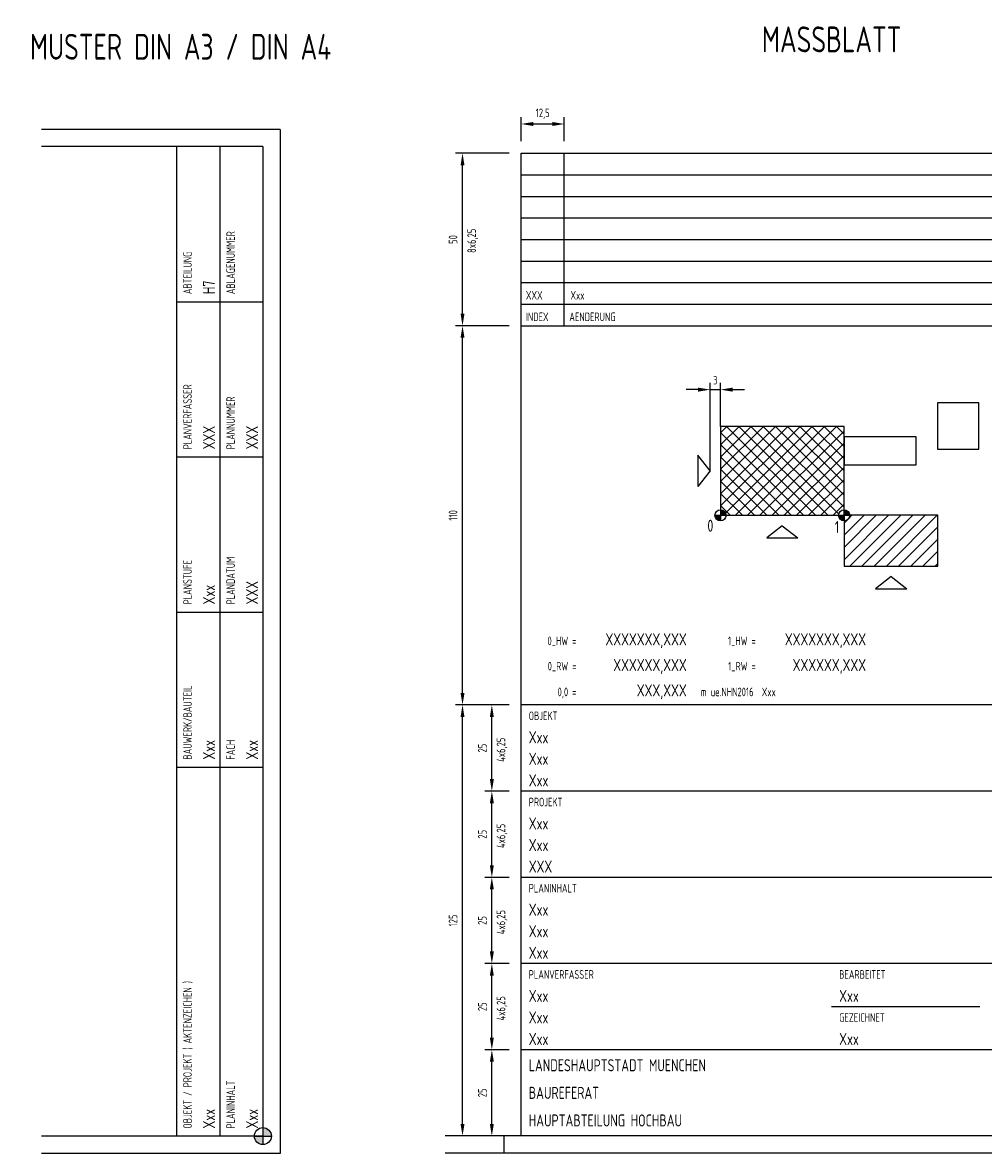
# Model space of a CAD drawing. Extents: x 5350 to 6500, y 9290 to 9979.
# Tile 4 of 5: x 6026 to 6304, y 9651 to 9979. Entities that reach past the tile are written whole.
import ezdxf
from ezdxf.enums import TextEntityAlignment as Align

# ---------------------------------------------------------------- set-up
doc = ezdxf.new("R2010")
doc.units = 0
doc.header["$LTSCALE"] = 0.5
doc.header["$MEASUREMENT"] = 0
doc.layers.get('Defpoints').update_dxf_attribs({"color": 1, "linetype": 'CONTINUOUS'})
for name, color, linetype in [('Z__B', 7, 'CONTINUOUS'), ('Z__T', 7, 'CONTINUOUS'), ('Z_GSF', 7, 'CONTINUOUS'), ('Z_IDX', 7, 'CONTINUOUS'), ('Z_IDX_T', 7, 'CONTINUOUS'), ('Z_LP', 255, 'CONTINUOUS'), ('Z_LP_BER', 255, 'CONTINUOUS'), ('Z_LP_EIN', 255, 'CONTINUOUS'), ('Z_RAND', 7, 'CONTINUOUS'), ('Z_REF', 7, 'CONTINUOUS'), ('Z_REFPKT', 7, 'CONTINUOUS')]:
    doc.layers.add(name, color=color, linetype=linetype)
doc.layers.add('Z_GSF_T', color=253, linetype='CONTINUOUS', lineweight=35)
doc.layers.add('Z_REF_T', color=253, linetype='CONTINUOUS', lineweight=35)
doc.styles.add('ISOCP', font='isocp.shx', dxfattribs={"width": 0.8})
doc.dimstyles.new('LHM', dxfattribs={"dimtxt": 2.5, "dimasz": 3.5, "dimexe": 2, "dimexo": 0, "dimgap": 1.5, "dimtad": 1, "dimdec": 1, "dimtxsty": 'ISOCP', "dimcen": 0.09, "dimadec": 0, "dimazin": 0, "dimtfac": 1, "dimtdec": 1, "dimtmove": 0, "dimatfit": 3, "dimfxl": 1, "dimtolj": 1, "dimtzin": 0, "dimarcsym": 0})

# ---------------------------------------------------------------- blocks, each defined once
blk = doc.blocks.new('*D0')
at = {"layer": 'Defpoints', "color": 0, "transparency": 16777216}
for p in [(6153.28, 9780.88), (6166.78, 9780.88), (6166.78, 9655.88)]:
    blk.add_point(p, dxfattribs=at)
at = {"layer": 'Z__B', "color": 0, "lineweight": -2, "transparency": 16777216}
for p, q in [((6166.78, 9780.88), (6151.28, 9780.88)), ((6153.28, 9659.38), (6153.28, 9777.38)), ((6166.78, 9655.88), (6151.28, 9655.88))]:
    blk.add_line(p, q, dxfattribs=at)
at = {"layer": 'Z__B', "color": 0, "transparency": 16777216}
for points in [[(6152.7, 9777.38), (6153.86, 9777.38), (6153.28, 9780.88)], [(6152.7, 9659.38), (6153.86, 9659.38), (6153.28, 9655.88)]]:
    blk.add_solid(points, dxfattribs=at)
at = {"layer": 'Z__B', "color": 0, "transparency": 16777216, "insert": (6150.53, 9718.38), "char_height": 2.5, "attachment_point": 5, "rotation": 90, "style": 'ISOCP'}
blk.add_mtext('\\A1;125', dxfattribs=at)
blk = doc.blocks.new('*D1')
at = {"layer": 'Defpoints', "color": 0, "transparency": 16777216}
for p in [(6161.78, 9680.88), (6166.78, 9680.88), (6166.78, 9655.88)]:
    blk.add_point(p, dxfattribs=at)
at = {"layer": 'Z__B', "color": 0, "lineweight": -2, "transparency": 16777216}
for p, q in [((6166.78, 9680.88), (6159.78, 9680.88)), ((6161.78, 9659.38), (6161.78, 9677.38)), ((6166.78, 9655.88), (6159.78, 9655.88))]:
    blk.add_line(p, q, dxfattribs=at)
at = {"layer": 'Z__B', "color": 0, "transparency": 16777216}
for points in [[(6161.2, 9677.38), (6162.36, 9677.38), (6161.78, 9680.88)], [(6161.2, 9659.38), (6162.36, 9659.38), (6161.78, 9655.88)]]:
    blk.add_solid(points, dxfattribs=at)
at = {"layer": 'Z__B', "color": 0, "transparency": 16777216, "insert": (6159.03, 9668.38), "char_height": 2.5, "attachment_point": 5, "rotation": 90, "style": 'ISOCP'}
blk.add_mtext('\\A1;25', dxfattribs=at)
blk = doc.blocks.new('*D2')
at = {"layer": 'Defpoints', "color": 0, "transparency": 16777216}
for p in [(6161.78, 9705.88), (6166.78, 9705.88), (6166.78, 9680.88)]:
    blk.add_point(p, dxfattribs=at)
at = {"layer": 'Z__B', "color": 0, "lineweight": -2, "transparency": 16777216}
for p, q in [((6166.78, 9705.88), (6159.78, 9705.88)), ((6161.78, 9684.38), (6161.78, 9702.38)), ((6166.78, 9680.88), (6159.78, 9680.88))]:
    blk.add_line(p, q, dxfattribs=at)
at = {"layer": 'Z__B', "color": 0, "transparency": 16777216}
for points in [[(6161.2, 9702.38), (6162.36, 9702.38), (6161.78, 9705.88)], [(6161.2, 9684.38), (6162.36, 9684.38), (6161.78, 9680.88)]]:
    blk.add_solid(points, dxfattribs=at)
at = {"layer": 'Z__B', "color": 0, "transparency": 16777216, "insert": (6159.03, 9693.38), "char_height": 2.5, "attachment_point": 5, "rotation": 90, "style": 'ISOCP'}
blk.add_mtext('\\A1;25', dxfattribs=at)
blk = doc.blocks.new('*D3')
at = {"layer": 'Defpoints', "color": 0, "transparency": 16777216}
for p in [(6161.78, 9730.88), (6166.78, 9730.88), (6166.78, 9705.88)]:
    blk.add_point(p, dxfattribs=at)
at = {"layer": 'Z__B', "color": 0, "lineweight": -2, "transparency": 16777216}
for p, q in [((6166.78, 9730.88), (6159.78, 9730.88)), ((6161.78, 9709.38), (6161.78, 9727.38)), ((6166.78, 9705.88), (6159.78, 9705.88))]:
    blk.add_line(p, q, dxfattribs=at)
at = {"layer": 'Z__B', "color": 0, "transparency": 16777216}
for points in [[(6161.2, 9727.38), (6162.36, 9727.38), (6161.78, 9730.88)], [(6161.2, 9709.38), (6162.36, 9709.38), (6161.78, 9705.88)]]:
    blk.add_solid(points, dxfattribs=at)
at = {"layer": 'Z__B', "color": 0, "transparency": 16777216, "insert": (6159.03, 9718.38), "char_height": 2.5, "attachment_point": 5, "rotation": 90, "style": 'ISOCP'}
blk.add_mtext('\\A1;25', dxfattribs=at)
blk = doc.blocks.new('*D4')
at = {"layer": 'Defpoints', "color": 0, "transparency": 16777216}
for p in [(6161.78, 9755.88), (6166.78, 9755.88), (6166.78, 9730.88)]:
    blk.add_point(p, dxfattribs=at)
at = {"layer": 'Z__B', "color": 0, "lineweight": -2, "transparency": 16777216}
for p, q in [((6166.78, 9755.88), (6159.78, 9755.88)), ((6161.78, 9734.38), (6161.78, 9752.38)), ((6166.78, 9730.88), (6159.78, 9730.88))]:
    blk.add_line(p, q, dxfattribs=at)
at = {"layer": 'Z__B', "color": 0, "transparency": 16777216}
for points in [[(6161.2, 9752.38), (6162.36, 9752.38), (6161.78, 9755.88)], [(6161.2, 9734.38), (6162.36, 9734.38), (6161.78, 9730.88)]]:
    blk.add_solid(points, dxfattribs=at)
at = {"layer": 'Z__B', "color": 0, "transparency": 16777216, "insert": (6159.03, 9743.38), "char_height": 2.5, "attachment_point": 5, "rotation": 90, "style": 'ISOCP'}
blk.add_mtext('\\A1;25', dxfattribs=at)
blk = doc.blocks.new('*D5')
at = {"layer": 'Defpoints', "color": 0, "transparency": 16777216}
for p in [(6161.78, 9780.88), (6166.78, 9780.88), (6166.78, 9755.88)]:
    blk.add_point(p, dxfattribs=at)
at = {"layer": 'Z__B', "color": 0, "lineweight": -2, "transparency": 16777216}
for p, q in [((6166.78, 9780.88), (6159.78, 9780.88)), ((6161.78, 9759.38), (6161.78, 9777.38)), ((6166.78, 9755.88), (6159.78, 9755.88))]:
    blk.add_line(p, q, dxfattribs=at)
at = {"layer": 'Z__B', "color": 0, "transparency": 16777216}
for points in [[(6161.2, 9777.38), (6162.36, 9777.38), (6161.78, 9780.88)], [(6161.2, 9759.38), (6162.36, 9759.38), (6161.78, 9755.88)]]:
    blk.add_solid(points, dxfattribs=at)
at = {"layer": 'Z__B', "color": 0, "transparency": 16777216, "insert": (6159.03, 9768.38), "char_height": 2.5, "attachment_point": 5, "rotation": 90, "style": 'ISOCP'}
blk.add_mtext('\\A1;25', dxfattribs=at)
blk = doc.blocks.new('*D21')
at = {"layer": 'Defpoints', "color": 0, "transparency": 16777216}
for p in [(6153.28, 9890.88), (6166.78, 9890.88), (6166.78, 9780.88)]:
    blk.add_point(p, dxfattribs=at)
at = {"layer": 'Z__B', "color": 0, "lineweight": -2, "transparency": 16777216}
for p, q in [((6166.78, 9890.88), (6151.28, 9890.88)), ((6153.28, 9784.38), (6153.28, 9887.38)), ((6166.78, 9780.88), (6151.28, 9780.88))]:
    blk.add_line(p, q, dxfattribs=at)
at = {"layer": 'Z__B', "color": 0, "transparency": 16777216}
for points in [[(6152.7, 9887.38), (6153.86, 9887.38), (6153.28, 9890.88)], [(6152.7, 9784.38), (6153.86, 9784.38), (6153.28, 9780.88)]]:
    blk.add_solid(points, dxfattribs=at)
at = {"layer": 'Z__B', "color": 0, "transparency": 16777216, "insert": (6150.53, 9835.88), "char_height": 2.5, "attachment_point": 5, "rotation": 90, "style": 'ISOCP'}
blk.add_mtext('\\A1;110', dxfattribs=at)
blk = doc.blocks.new('*D22')
at = {"layer": 'Defpoints', "color": 0, "transparency": 16777216}
for p in [(6153.28, 9940.88), (6166.78, 9940.88), (6166.78, 9890.88)]:
    blk.add_point(p, dxfattribs=at)
at = {"layer": 'Z__B', "color": 0, "lineweight": -2, "transparency": 16777216}
for p, q in [((6166.78, 9940.88), (6151.28, 9940.88)), ((6153.28, 9894.38), (6153.28, 9937.38)), ((6166.78, 9890.88), (6151.28, 9890.88))]:
    blk.add_line(p, q, dxfattribs=at)
at = {"layer": 'Z__B', "color": 0, "transparency": 16777216}
for points in [[(6152.7, 9937.38), (6153.86, 9937.38), (6153.28, 9940.88)], [(6152.7, 9894.38), (6153.86, 9894.38), (6153.28, 9890.88)]]:
    blk.add_solid(points, dxfattribs=at)
at = {"layer": 'Z__B', "color": 0, "transparency": 16777216, "insert": (6150.53, 9915.88), "char_height": 2.5, "attachment_point": 5, "rotation": 90, "style": 'ISOCP'}
blk.add_mtext('\\A1;50', dxfattribs=at)
blk = doc.blocks.new('*D23')
at = {"layer": 'Defpoints', "color": 0, "transparency": 16777216}
for p in [(6182.78, 9949.38), (6170.28, 9944.38), (6182.78, 9944.38)]:
    blk.add_point(p, dxfattribs=at)
at = {"layer": 'Z__B', "color": 0, "lineweight": -2, "transparency": 16777216}
for p, q in [((6170.28, 9944.38), (6170.28, 9951.38)), ((6182.78, 9944.38), (6182.78, 9951.38)), ((6173.78, 9949.38), (6179.28, 9949.38))]:
    blk.add_line(p, q, dxfattribs=at)
at = {"layer": 'Z__B', "color": 0, "transparency": 16777216}
for points in [[(6173.78, 9949.96), (6173.78, 9948.8), (6170.28, 9949.38)], [(6179.28, 9949.96), (6179.28, 9948.8), (6182.78, 9949.38)]]:
    blk.add_solid(points, dxfattribs=at)
at = {"layer": 'Z__B', "color": 0, "transparency": 16777216, "insert": (6176.53, 9952.32), "char_height": 2.5, "attachment_point": 5, "style": 'ISOCP'}
blk.add_mtext('\\A1;12,5', dxfattribs=at)
blk = doc.blocks.new('*D26')
at = {"layer": 'Defpoints', "color": 0, "transparency": 16777216}
for p in [(6228.07, 9872.33), (6228.07, 9861.68), (6225.07, 9848.78)]:
    blk.add_point(p, dxfattribs=at)
at = {"layer": 'Z__B', "color": 0, "lineweight": -2, "transparency": 16777216}
for p, q in [((6221.57, 9872.33), (6218.07, 9872.33)), ((6225.07, 9848.78), (6225.07, 9874.33)), ((6225.07, 9872.33), (6228.07, 9872.33)), ((6228.07, 9861.68), (6228.07, 9874.33)), ((6231.57, 9872.33), (6235.07, 9872.33))]:
    blk.add_line(p, q, dxfattribs=at)
at = {"layer": 'Z__B', "color": 0, "transparency": 16777216}
for points in [[(6221.57, 9872.92), (6221.57, 9871.75), (6225.07, 9872.33)], [(6231.57, 9872.92), (6231.57, 9871.75), (6228.07, 9872.33)]]:
    blk.add_solid(points, dxfattribs=at)
at = {"layer": 'Z__B', "color": 0, "transparency": 16777216, "insert": (6226.57, 9875.08), "char_height": 2.5, "attachment_point": 5, "style": 'ISOCP'}
blk.add_mtext('\\A1;3', dxfattribs=at)

msp = doc.modelspace()

# ---------------------------------------------------------------- hatches: boundary and pattern name
at = {"layer": 'Defpoints'}
h = msp.add_hatch(color=256, dxfattribs=at)
h.paths.add_polyline_path([(6095.4, 9658.29), (6095.4, 9655.83), (6097.87, 9655.83, 0.414214)])
h.paths.add_polyline_path([(6095.4, 9653.36), (6095.4, 9655.83), (6092.93, 9655.83, 0.414214)])
at = {"layer": 'Z_LP'}
h = msp.add_hatch(dxfattribs=at)
h.set_pattern_fill('ANSI31', color=256, scale=20, style=0)
h.set_pattern_definition([(45, (5304.5544, 8816.1075), (-1.767767, 1.767767), [])])
h.paths.add_polyline_path([(6263.92, 9861.68), (6228.07, 9861.68), (6228.07, 9837.5, -0.414214), (6229.68, 9835.88), (6262.3, 9835.88, -0.414214), (6263.92, 9837.5)])
h = msp.add_hatch(dxfattribs=at)
h.set_pattern_fill('ANSI31', color=256, scale=20, style=0)
h.set_pattern_definition([(45, (-44.7196, 0.0558), (-1.76776695, 1.76776695), [])])
h.paths.add_polyline_path([(6265.54, 9835.88, -0.414214), (6263.92, 9834.26), (6263.92, 9821.11), (6291.11, 9821.11), (6291.11, 9835.88)])
at = {"layer": 'Z_LP_BER'}
h = msp.add_hatch(dxfattribs=at)
h.set_pattern_fill('ANSI31', color=256, scale=20, angle=90, style=0)
h.set_pattern_definition([(135, (-44.7196, 0.0558), (-1.76776695, -1.76776695), [])])
h.paths.add_polyline_path([(6263.92, 9861.68), (6228.07, 9861.68), (6228.07, 9837.5, -0.414214), (6229.68, 9835.88), (6262.3, 9835.88, -0.414214), (6263.92, 9837.5)])
at = {"layer": 'Z_REFPKT'}
h = msp.add_hatch(color=256, dxfattribs=at)
h.paths.add_polyline_path([(6228.07, 9837.5), (6228.07, 9835.88), (6229.68, 9835.88, 0.414214)])
h.paths.add_polyline_path([(6226.45, 9835.88, 0.414214), (6228.07, 9834.26), (6228.07, 9835.88)])
h = msp.add_hatch(color=256, dxfattribs=at)
h.paths.add_polyline_path([(6263.92, 9837.5), (6263.92, 9835.88), (6265.54, 9835.88, 0.414214)])
h.paths.add_polyline_path([(6262.3, 9835.88, 0.414214), (6263.92, 9834.26), (6263.92, 9835.88)])

# ---------------------------------------------------------------- linework, layer by layer
at = {"layer": 'Defpoints'}
for p, q in [((6092.93, 9655.83), (6097.87, 9655.83)), ((6095.4, 9658.29), (6095.4, 9653.36))]:
    msp.add_line(p, q, dxfattribs=at)
msp.add_circle((6095.4, 9655.83), 2.47, dxfattribs=at)
at = {"layer": 'Z_GSF'}
for p, q in [((6070.4, 9942.83), (6070.4, 9655.83)), ((6082.9, 9942.83), (6082.9, 9655.83)), ((6070.4, 9897.83), (6095.4, 9897.83)), ((6170.28, 9780.88), (6170.28, 9890.88)), ((6070.4, 9852.83), (6095.4, 9852.83)), ((6070.4, 9807.83), (6095.4, 9807.83)), ((6170.28, 9655.88), (6170.28, 9780.88)), ((6350.28, 9780.88), (6170.28, 9780.88)), ((6070.4, 9762.83), (6095.4, 9762.83)), ((6350.28, 9755.88), (6170.28, 9755.88)), ((6350.28, 9730.88), (6170.28, 9730.88)), ((6350.28, 9705.88), (6170.28, 9705.88)), ((6260.28, 9693.38), (6303.28, 9693.38)), ((6350.28, 9680.88), (6170.28, 9680.88)), ((6350.28, 9655.88), (6170.28, 9655.88))]:
    msp.add_line(p, q, dxfattribs=at)
at = {"layer": 'Z_IDX'}
for p, q in [((6170.28, 9940.88), (6350.28, 9940.88)), ((6170.28, 9890.88), (6170.28, 9940.88)), ((6182.78, 9890.88), (6182.78, 9940.88)), ((6170.28, 9934.63), (6350.28, 9934.63)), ((6170.28, 9928.38), (6350.28, 9928.38)), ((6170.28, 9922.13), (6350.28, 9922.13)), ((6170.28, 9915.88), (6350.28, 9915.88)), ((6170.28, 9909.63), (6350.28, 9909.63)), ((6170.28, 9903.38), (6350.28, 9903.38)), ((6170.28, 9897.13), (6350.28, 9897.13)), ((6170.28, 9890.88), (6350.28, 9890.88))]:
    msp.add_line(p, q, dxfattribs=at)
at = {"layer": 'Z_LP'}
for points in [[(6290.96, 9855.11), (6302.99, 9855.11), (6302.99, 9868.49), (6290.96, 9868.49)], [(6228.07, 9835.88), (6263.92, 9835.88), (6263.92, 9861.68), (6228.07, 9861.68)], [(6263.92, 9850.56), (6284.81, 9850.56), (6284.81, 9858.63), (6263.92, 9858.63)], [(6263.92, 9821.11), (6291.11, 9821.11), (6291.11, 9835.88), (6263.92, 9835.88)]]:
    msp.add_lwpolyline(points, close=True, dxfattribs=at)
at = {"layer": 'Z_LP_EIN'}
for p, q in [((6221.52, 9853.31), (6221.52, 9844.25)), ((6225.07, 9848.78), (6221.52, 9853.31)), ((6225.07, 9848.78), (6221.52, 9844.25)), ((6245.99, 9832.86), (6241.46, 9829.31)), ((6245.99, 9832.86), (6250.53, 9829.31)), ((6241.46, 9829.31), (6250.53, 9829.31)), ((6277.52, 9818.11), (6272.99, 9814.57)), ((6277.52, 9818.11), (6282.05, 9814.57)), ((6272.99, 9814.57), (6282.05, 9814.57))]:
    msp.add_line(p, q, dxfattribs=at)
at = {"layer": 'Z_RAND'}
for p, q in [((6100.4, 9947.83), (6031.22, 9947.83)), ((6100.4, 9947.83), (6100.4, 9650.83)), ((6095.4, 9942.83), (6031.22, 9942.83)), ((6095.4, 9942.83), (6095.4, 9655.83)), ((6095.4, 9655.83), (6031.22, 9655.83)), ((6350.28, 9655.88), (6148.28, 9655.88)), ((6165.28, 9655.88), (6165.28, 9650.88)), ((6100.4, 9650.83), (6031.22, 9650.83)), ((6355.28, 9650.88), (6148.28, 9650.88))]:
    msp.add_line(p, q, dxfattribs=at)
at = {"layer": 'Z_REFPKT'}
for p, q in [((6226.45, 9835.88), (6229.68, 9835.88)), ((6228.07, 9837.5), (6228.07, 9834.26)), ((6262.3, 9835.88), (6265.54, 9835.88)), ((6263.92, 9837.5), (6263.92, 9834.26))]:
    msp.add_line(p, q, dxfattribs=at)
for centre in [(6228.07, 9835.88), (6263.92, 9835.88)]:
    msp.add_circle(centre, 1.62, dxfattribs=at)

# ---------------------------------------------------------------- texts
at = {"layer": 'Z__B', "style": 'ISOCP', "width": 0.8}
for s, p in [('8x6,25', (6157.17, 9911.99)), ('4x6,25', (6165.68, 9764.39)), ('4x6,25', (6165.68, 9739.39)), ('4x6,25', (6165.68, 9714.39)), ('4x6,25', (6165.68, 9689.39))]:
    msp.add_text(s, height=2.5, rotation=90, dxfattribs=at).set_placement(p)
at = {"layer": 'Z__T', "style": 'ISOCP', "width": 0.8}
for s, p in [(' MUSTER DIN A3 / DIN A4', (6069.83, 9971.78)), ('MASSBLATT', (6260.28, 9973.93))]:
    msp.add_text(s, height=7.5, dxfattribs=at).set_placement(p, align=Align.MIDDLE)
at = {"layer": 'Z_GSF', "style": 'ISOCP', "width": 0.8}
for s, p in [('ABLAGENUMMER', (6087.3, 9900.03)), ('ABTEILUNG', (6074.8, 9900.03)), ('PLANVERFASSER', (6074.8, 9855.03)), ('PLANNUMMER', (6087.3, 9855.03)), ('PLANDATUM', (6087.3, 9810.03)), ('PLANSTUFE', (6074.8, 9810.03)), ('BAUWERK/BAUTEIL', (6074.8, 9765.03)), ('FACH', (6087.3, 9765.03)), ('OBJEKT / PROJEKT ( AKTENZEICHEN )', (6074.8, 9658.03)), ('PLANINHALT', (6087.3, 9658.03))]:
    msp.add_text(s, height=2.5, rotation=90, dxfattribs=at).set_placement(p)
msp.add_text('0,0 =', height=2.5, dxfattribs=at).set_placement((6186.28, 9783.41), align=Align.RIGHT)
for s, height, p in [('m ue.NHN2016', 2.5, (6222.38, 9783.41)), ('Xxx', 2.5, (6240.03, 9783.41)), ('OBJEKT', 2.5, (6172.48, 9776.48)), ('PROJEKT', 2.5, (6172.48, 9751.48)), ('PLANINHALT', 2.5, (6172.48, 9726.48)), ('PLANVERFASSER', 2.5, (6172.48, 9701.48)), ('BEARBEITET', 2.5, (6262.48, 9701.48)), ('GEZEICHNET', 2.5, (6262.48, 9688.98)), ('LANDESHAUPTSTADT MUENCHEN', 3.5, (6172.48, 9674.63)), ('BAUREFERAT', 3.5, (6172.48, 9666.63)), ('HAUPTABTEILUNG HOCHBAU', 3.5, (6172.48, 9658.63))]:
    msp.add_text(s, height=height, dxfattribs=at).set_placement(p)
at = {"layer": 'Z_GSF_T', "style": 'ISOCP', "width": 0.8}
for s, p in [('H7', (6081.53, 9900.03)), ('XXX', (6081.53, 9855.03)), ('XXX', (6094.03, 9855.03)), ('Xxx', (6081.53, 9810.03)), ('XXX', (6094.03, 9810.03)), ('Xxx', (6081.53, 9765.03)), ('Xxx', (6094.03, 9765.03)), ('Xxx', (6081.53, 9658.03)), ('Xxx', (6094.03, 9658.03))]:
    msp.add_text(s, height=3.5, rotation=90, dxfattribs=at).set_placement(p)
msp.add_text('XXX,XXX', height=3.5, dxfattribs=at).set_placement((6218.28, 9783.37), align=Align.RIGHT)
for s, p in [('Xxx', (6172.48, 9769.76)), ('Xxx', (6172.48, 9763.51)), ('Xxx', (6172.48, 9757.26)), ('Xxx', (6172.48, 9744.76)), ('Xxx', (6172.48, 9738.51)), ('XXX', (6172.48, 9732.26)), ('Xxx', (6172.48, 9719.76)), ('Xxx', (6172.48, 9713.51)), ('Xxx', (6172.48, 9707.26)), ('Xxx', (6172.48, 9694.76)), ('Xxx', (6262.48, 9694.76)), ('Xxx', (6172.48, 9688.51)), ('Xxx', (6172.48, 9682.26)), ('Xxx', (6262.48, 9682.26))]:
    msp.add_text(s, height=3.5, dxfattribs=at).set_placement(p)
at = {"layer": 'Z_IDX', "style": 'ISOCP', "width": 0.8}
for s, p in [('INDEX', (6171.64, 9892.2)), ('AENDERUNG', (6184.24, 9892.2))]:
    msp.add_text(s, height=2.5, dxfattribs=at).set_placement(p)
at = {"layer": 'Z_IDX_T', "style": 'ISOCP', "width": 0.8}
for s, p in [('XXX', (6171.64, 9898.45)), ('Xxx', (6184.57, 9898.45))]:
    msp.add_text(s, height=2.5, dxfattribs=at).set_placement(p)
at = {"layer": 'Z_REF', "style": 'ISOCP', "width": 0.8}
for s, p in [('0_HW =', (6186.28, 9798.21)), ('1_HW =', (6238.28, 9798.21)), ('0_RW =', (6186.28, 9790.88)), ('1_RW =', (6238.28, 9790.88))]:
    msp.add_text(s, height=2.5, dxfattribs=at).set_placement(p, align=Align.RIGHT)
at = {"layer": 'Z_REF_T', "style": 'ISOCP', "width": 0.8}
for s, p in [('XXXXXXX,XXX', (6218.28, 9798.17)), ('XXXXXXX,XXX', (6270.28, 9798.17)), ('XXXXXX,XXX', (6218.28, 9790.72)), ('XXXXXX,XXX', (6270.28, 9790.72))]:
    msp.add_text(s, height=3.5, dxfattribs=at).set_placement(p, align=Align.RIGHT)
at = {"layer": 'Z_REFPKT', "style": 'ISOCP', "width": 0.8}
for s, p in [('0', (6224.27, 9831.12)), ('1', (6261.21, 9830.72))]:
    msp.add_text(s, height=3.5, dxfattribs=at).set_placement(p)

# ---------------------------------------------------------------- dimensions: what is measured, and where the dimension line sits
at = {"layer": 'Z__B'}
dim = msp.add_linear_dim(base=(6182.78, 9949.38), p1=(6170.28, 9944.38), p2=(6182.78, 9944.38), dimstyle='LHM', dxfattribs=at)
dim.commit()
dim.dimension.update_dxf_attribs({"geometry": '*D23', "text_midpoint": (6176.53, 9952.32)})
for base, p1, p2, picture, middle in [((6153.28, 9940.88), (6166.78, 9890.88), (6166.78, 9940.88), '*D22', (6150.53, 9915.88)), ((6153.28, 9890.88), (6166.78, 9780.88), (6166.78, 9890.88), '*D21', (6150.53, 9835.88)), ((6153.28, 9780.88), (6166.78, 9655.88), (6166.78, 9780.88), '*D0', (6150.53, 9718.38)), ((6161.78, 9780.88), (6166.78, 9755.88), (6166.78, 9780.88), '*D5', (6159.03, 9768.38)), ((6161.78, 9755.88), (6166.78, 9730.88), (6166.78, 9755.88), '*D4', (6159.03, 9743.38)), ((6161.78, 9730.88), (6166.78, 9705.88), (6166.78, 9730.88), '*D3', (6159.03, 9718.38)), ((6161.78, 9705.88), (6166.78, 9680.88), (6166.78, 9705.88), '*D2', (6159.03, 9693.38)), ((6161.78, 9680.88), (6166.78, 9655.88), (6166.78, 9680.88), '*D1', (6159.03, 9668.38))]:
    dim = msp.add_linear_dim(base=base, p1=p1, p2=p2, angle=90, dimstyle='LHM', dxfattribs=at)
    dim.commit()
    dim.dimension.update_dxf_attribs({"geometry": picture, "text_midpoint": middle})
dim = msp.add_linear_dim(base=(6228.07, 9872.33), p1=(6225.07, 9848.78), p2=(6228.07, 9861.68), dimstyle='LHM', dxfattribs=at)
dim.commit()
dim.dimension.update_dxf_attribs({"geometry": '*D26', "text_midpoint": (6226.57, 9872.33), "dimtype": 160})

doc.saveas('drawing.dxf')
